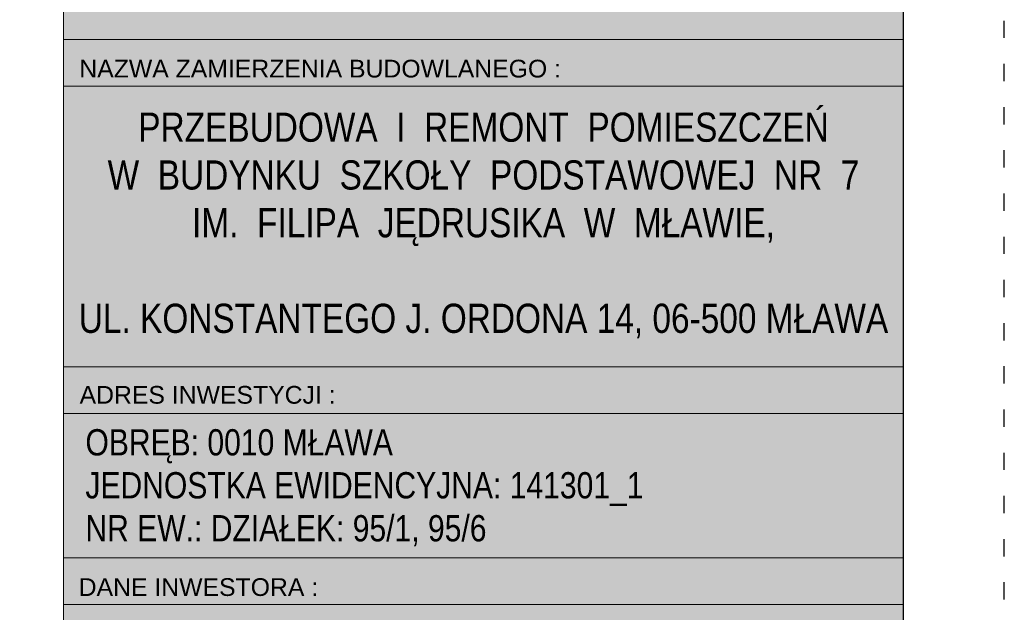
# Model space of a CAD drawing. Header units: metres. Extents: x 7454870 to 7460959, y 5886692 to 5887063.
# Tile 52 of 55: x 7458058.43 to 7458065.26, y 5886838.73 to 5886842.85. Entities that reach past the tile are written whole.
import ezdxf

# ---------------------------------------------------------------- set-up
doc = ezdxf.new("R2010")
doc.units = ezdxf.units.M
doc.header["$MEASUREMENT"] = 0
doc.linetypes.add('ACAD_ISO03W100', pattern=[30, 12, -18])
doc.layers.get('0').update_dxf_attribs({"color": 210, "linetype": 'CONTINUOUS', "lineweight": 100})
doc.layers.add('^ ramka cienka', color=1, linetype='CONTINUOUS')
doc.styles.add('GENERATED_STYLE_1', font='ARIALN.TTF')
doc.styles.add('GENERATED_STYLE_2', font='ARIALNB.TTF')
doc.styles.add('GENERATED_STYLE_3', font='arial.ttf')

# ---------------------------------------------------------------- blocks, each defined once
blk = doc.blocks.new('A3_poziomo_05')
at = {"layer": '^ ramka cienka', "color": 8, "linetype": 'ACAD_ISO03W100'}
blk.add_line((136976.59, 148649.6, 0), (136976.59, 151619.6, 0), dxfattribs=at)
at = {"layer": '^ ramka cienka', "color": 215}
blk.add_line((136906.59, 148714.6, 0), (136906.59, 151554.6, 0), dxfattribs=at)

msp = doc.modelspace()

# ---------------------------------------------------------------- hatches: boundary and pattern name
at = {"lineweight": 5}
h = msp.add_hatch(color=8, dxfattribs=at)
h.dxf.hatch_style = 1
h.set_gradient(color1=(255, 255, 255), tint=1, name='CURVED')
h.paths.add_polyline_path([(7458058.7311, 5886848.901), (7458064.5631, 5886848.901), (7458064.5628, 5886823.8733), (7458058.7308, 5886823.8733)])

# ---------------------------------------------------------------- linework, layer by layer
at = {"color": 18, "linetype": 'Continuous', "lineweight": 13, "true_color": 0x000000}
for p, q in [((7458058.7308, 5886842.7125), (7458064.5628, 5886842.7125)), ((7458058.7308, 5886842.3885), (7458064.5628, 5886842.3885)), ((7458058.7308, 5886840.4385), (7458064.5628, 5886840.4385)), ((7458058.7308, 5886840.1145), (7458064.5628, 5886840.1145)), ((7458058.7308, 5886840.1145), (7458064.5628, 5886840.1145)), ((7458058.7308, 5886840.1145), (7458064.5628, 5886840.1145)), ((7458058.7308, 5886839.1133), (7458064.5628, 5886839.1133)), ((7458058.7308, 5886838.7893), (7458064.5628, 5886838.7893))]:
    msp.add_line(p, q, dxfattribs=at)
at = {"color": 18, "linetype": 'Continuous', "lineweight": 13, "true_color": 0x000000, "elevation": 0, "flags": 128}
msp.add_lwpolyline([(7458058.7308, 5886848.7764), (7458064.5628, 5886848.7764), (7458064.5628, 5886823.8733), (7458058.7308, 5886823.8733)], close=True, dxfattribs=at)

# ---------------------------------------------------------------- block references
at = {"layer": '^ ramka cienka', "xscale": 0.01, "yscale": 0.01, "zscale": 0.01}
msp.add_blockref('A3_poziomo_05', (7456695.4969, 5885336.7273, 0), dxfattribs=at)

# ---------------------------------------------------------------- texts
at = {"color": 18, "linetype": 'Continuous', "lineweight": 13, "true_color": 0x000000, "insert": (7458058.7827, 5886848.6821), "char_height": 0.14175, "width": 5.780113, "attachment_point": 1, "line_spacing_factor": 0.961758, "style": 'GENERATED_STYLE_2'}
msp.add_mtext('\\A1;{\\pql;\\fArial Narrow|b1|i0|c0|p34;UWAGA\\fArial Narrow|b0|i0|c0|p34;:  \\P\\pql;\\fArial Narrow|b0|i0|c0|p34;PROJEKT NIE MOŻE STANOWIĆ PODSTAWY DO ROZPOCZĘCIA PRAC \\P\\pql;\\fArial Narrow|b0|i0|c0|p34;BUDOWLANYCH. PRZED ROZPOCZĘCIEM WSZELKICH ROBÓT \\P\\pql;\\fArial Narrow|b0|i0|c0|p34;BUDOWLANYCH KONIECZNE JEST OPRACOWANIE WIELOBRANŻOWEGO PROJEKTU TECHNICZNEGO!\\P\\pql;\\fArial Narrow|b0|i0|c0|p34;WYMIARY SPRAWDZIĆ NA BUDOWIE!\\P\\pql;\\fArial Narrow|b0|i0|c0|p34;1. Projekt rozpatrywać łącznie z projektem konstrukcyjnym i odpowiednimi \\P\\pql;\\fArial Narrow|b0|i0|c0|p34;opracowaniami branżowymi.\\P\\pql;\\fArial Narrow|b0|i0|c0|p34;2. Wszystkie instalacje wykonać w oparciu o projekty branżowe.\\P\\pql;\\fArial Narrow|b0|i0|c0|p34;3. Wszystkie materiały budowlane muszą posiadać aktualne dokumenty \\P\\pql;\\fArial Narrow|b0|i0|c0|p34;dopuszczające do wprowadzenia do obrotu lub udostępniania na rynku \\P\\pql;\\fArial Narrow|b0|i0|c0|p34;i być oznakowane znakiem CE lub B. Rozwiązania systemowe powinny \\P\\pql;\\fArial Narrow|b0|i0|c0|p34;posiadać aktualne aprobaty techniczne.\\P\\pql;\\fArial Narrow|b0|i0|c0|p34;4. Prace budowlane wykonać zgodnie z obowiązującymi przepisami \\P\\pql;\\fArial Narrow|b0|i0|c0|p34;i warunkami technicznymi w budownictwie pod nadzorem osoby posiadającej\\P\\pql;\\fArial Narrow|b0|i0|c0|p34;uprawnienia budowlane.\\P\\pql;\\fArial Narrow|b0|i0|c0|p34;5. Wszystkie elementy wykonać zgodnie z technologią danego materiału.\\P\\pql;\\fArial Narrow|b0|i0|c0|p34;6. Wymiary okien podano w świetle muru, a wymiary drzwi w świetle przejścia.\\P\\pql;\\fArial Narrow|b0|i0|c0|p34;7. Wszystkie zmiany wymagają uzgodnienia i akceptacji projektanta.\\P\\pql;\\fArial Narrow|b0|i0|c0|p34;\\P\\pql;\\fArial Narrow|b0|i0|c0|p34;PRAWA  AUTORSKIE:\\P\\pql;\\fArial Narrow|b0|i0|c0|p34;Wszystkie prawa autorskie dotyczące tego rysunku są własnością FSprojekt \\P\\pql;\\fArial Narrow|b0|i0|c0|p34;Pracownia Projektowa Marcin Fabiański.\\P\\pql;\\fArial Narrow|b0|i0|c0|p34;Niniejszy rysunek jest wydany pod warunkiem, iż nie będzie kopiowany, \\P\\pql;\\fArial Narrow|b0|i0|c0|p34;ani udostępniany bez uzgodnienia z projektantem.}', dxfattribs=at)
at = {"color": 18, "linetype": 'Continuous', "lineweight": 13, "true_color": 0x000000, "char_height": 0.12312, "attachment_point": 4, "style": 'GENERATED_STYLE_3'}
for s, insert in [('\\A1;{\\pql;\\fArial|b0|i0|c238|p38;NAZWA ZAMIERZENIA BUDOWLANEGO :}', (7458058.8405, 5886842.5097)), ('\\A1;{\\pql;\\fArial|b0|i0|c238|p38;ADRES INWESTYCJI :}', (7458058.8425, 5886840.2444)), ('\\A1;{\\pql;\\fArial|b0|i0|c238|p38;DANE \\fArial|b0|i0|c238|p38;INWESTOR\\fArial|b0|i0|c238|p38;A\\fArial|b0|i0|c238|p38; :}', (7458058.8361, 5886838.9093))]:
    msp.add_mtext(s, dxfattribs=dict(at, insert=insert))
at = {"color": 18, "linetype": 'Continuous', "lineweight": 13, "true_color": 0x000000, "style": 'GENERATED_STYLE_1'}
for s, insert, char_height, attachment_point, line_spacing_factor in [('\\A1;{\\pqc;\\fArial Narrow|b0|i0|c0|p34;PRZEBUDOWA  I  REMONT  POMIESZCZEŃ \\P\\pqc;\\fArial Narrow|b0|i0|c0|p34;W  BUDYNKU  SZKOŁY  PODSTAWOWEJ  NR  7 \\P\\pqc;\\fArial Narrow|b0|i0|c0|p34;IM.  FILIPA  JĘDRUSIKA  W  MŁAWIE, \\P\\pqc;\\fArial Narrow|b0|i0|c0|p34;\\P\\pqc;\\fArial Narrow|b0|i0|c0|p34;UL. KONSTANTEGO J. ORDONA 14, 06-500 MŁAWA}', (7458061.6468, 5886842.2051), 0.2025, 2, 0.982922), ('\\A1;{\\pql;\\fArial Narrow|b0|i0|c0|p34;OBRĘB: 0010 MŁAWA\\P\\pql;\\fArial Narrow|b0|i0|c0|p34;JEDNOSTKA EWIDENCYJNA: 141301_1\\P\\pql;\\fArial Narrow|b0|i0|c0|p34;NR EW.: DZIAŁEK: 95/1, 95/6}', (7458058.883, 5886840.0066), 0.18225, 1, 0.982044)]:
    msp.add_mtext(s, dxfattribs=dict(at, insert=insert, char_height=char_height, attachment_point=attachment_point, line_spacing_factor=line_spacing_factor))

doc.saveas('drawing.dxf')
